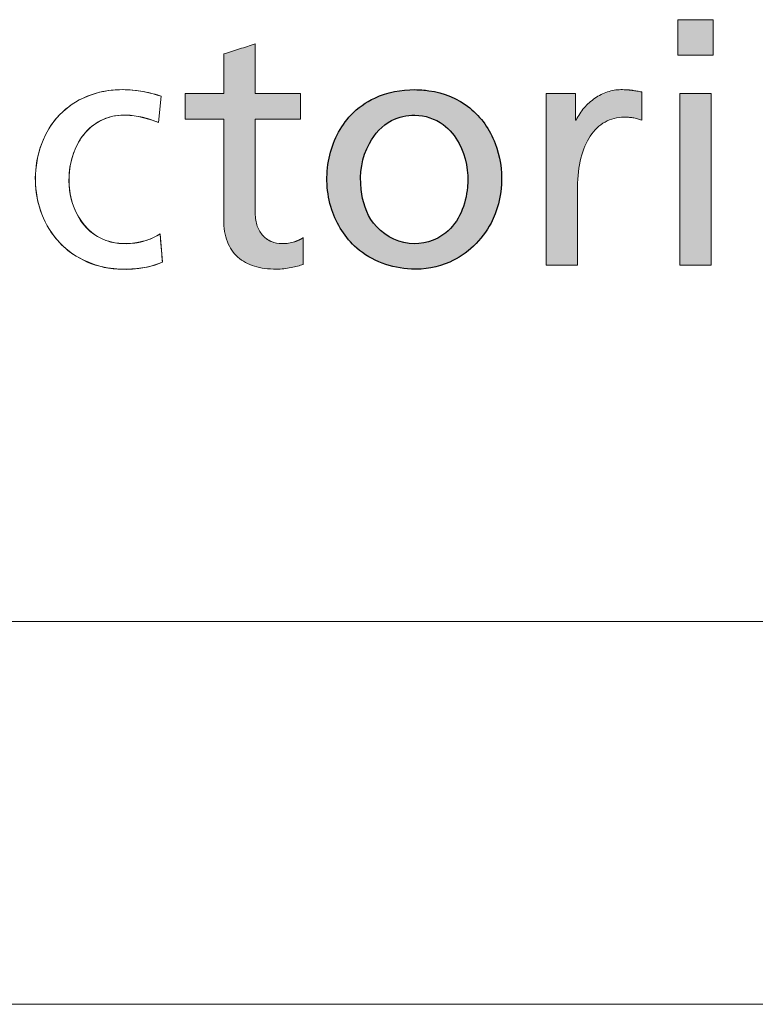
# Paper-space layout 'Hoja2' of a CAD drawing. Header units: millimetres. Extents: x 450 to 25135, y 150 to 17673.
# Tile 11 of 19: x 20676 to 20964, y 150 to 536. Entities that reach past the tile are written whole.
import ezdxf

# ---------------------------------------------------------------- set-up
doc = ezdxf.new("R2010")
doc.units = ezdxf.units.MM
doc.linetypes.add('SLD-Continua', pattern=[0])
doc.layers.add('FORMAT', color=7, linetype='SLD-Continua')

# ---------------------------------------------------------------- blocks, each defined once
blk = doc.blocks.new('Bloque1')
at = {"linetype": 'Continuous', "ltscale": 35}
for points in [[(1417.63, 167), (1403.69, 167), (1403.69, 153.04), (1417.63, 153.04)], [(1417.63, 167), (1403.69, 167), (1403.69, 153.04), (1417.63, 153.04)], [(1416.86, 138.01), (1404.48, 138.01), (1404.48, 70.79), (1416.86, 70.79)], [(1416.86, 138.01), (1404.48, 138.01), (1404.48, 70.79), (1416.86, 70.79)]]:
    blk.add_hatch(color=7, dxfattribs=at).paths.add_polyline_path(points, flags=0)
h = blk.add_hatch(color=7, dxfattribs=at)
edge = h.paths.add_edge_path(flags=0)
edge.add_spline(control_points=[(1231.15, 73.91), (1232.93, 72.32), (1235.12, 71.14), (1237.66, 70.36)], knot_values=[16, 16, 16, 16, 17, 17, 17, 17], weights=[1, 1, 1, 1], degree=3, periodic=0)
edge.add_spline(control_points=[(1237.66, 70.36), (1240.19, 69.58), (1243.08, 69.21), (1246.28, 69.21)], knot_values=[17, 17, 17, 17, 18, 18, 18, 18], weights=[1, 1, 1, 1], degree=3, periodic=0)
edge.add_arc((1246.24, 93.99), 24.79, 270.0767, 276.8647)
edge.add_spline(control_points=[(1249.21, 69.38), (1250.16, 69.49), (1251.1, 69.65), (1252, 69.83)], knot_values=[0, 0, 0, 0, 1, 1, 1, 1], weights=[1, 1, 1, 1], degree=3, periodic=0)
edge.add_spline(control_points=[(1252, 69.83), (1252.9, 70.01), (1253.75, 70.21), (1254.56, 70.42)], knot_values=[1, 1, 1, 1, 2, 2, 2, 2], weights=[1, 1, 1, 1], degree=3, periodic=0)
edge.add_spline(control_points=[(1254.56, 70.42), (1255.37, 70.63), (1256.13, 70.85), (1256.82, 71.05)], knot_values=[2, 2, 2, 2, 3, 3, 3, 3], weights=[1, 1, 1, 1], degree=3, periodic=0)
edge.add_line((1256.82, 71.05), (1256.82, 81.58))
edge.add_arc((1249.56, 92.67), 13.26, 295.495, 303.2205, ccw=False)
edge.add_spline(control_points=[(1255.26, 80.7), (1254.64, 80.4), (1254, 80.15), (1253.35, 79.95)], knot_values=[0, 0, 0, 0, 0.145933, 0.145933, 0.145933, 0.145933], weights=[1, 0.998226, 0.998226, 1], degree=3, periodic=0)
edge.add_spline(control_points=[(1253.35, 79.95), (1252.65, 79.73), (1251.88, 79.54), (1251.06, 79.42)], knot_values=[0.145933, 0.145933, 0.145933, 0.145933, 1.145933, 1.145933, 1.145933, 1.145933], weights=[1, 1, 1, 1], degree=3, periodic=0)
edge.add_spline(control_points=[(1251.06, 79.42), (1250.24, 79.29), (1249.35, 79.22), (1248.4, 79.22), (1246.98, 79.22), (1245.62, 79.48), (1244.37, 80)], knot_values=[1.145933, 1.145933, 1.145933, 1.145933, 2.145933, 2.145933, 2.145933, 3.145933, 3.145933, 3.145933, 3.145933], weights=[1, 1, 1, 1, 1, 1, 1], degree=3, periodic=0)
edge.add_arc((1248.03, 88.84), 9.57, 223.1491, 247.5061, ccw=False)
edge.add_spline(control_points=[(1241.05, 82.29), (1240.1, 83.3), (1239.33, 84.56), (1238.79, 86.05)], knot_values=[3.571043, 3.571043, 3.571043, 3.571043, 4.571043, 4.571043, 4.571043, 4.571043], weights=[1, 1, 1, 1], degree=3, periodic=0)
edge.add_spline(control_points=[(1238.79, 86.05), (1238.26, 87.54), (1237.96, 89.26), (1237.96, 91.21)], knot_values=[4.571043, 4.571043, 4.571043, 4.571043, 5.571043, 5.571043, 5.571043, 5.571043], weights=[1, 1, 1, 1], degree=3, periodic=0)
edge.add_line((1237.96, 91.21), (1237.96, 100.4))
edge.add_line((1237.96, 100.4), (1237.96, 105))
edge.add_line((1237.96, 105), (1237.96, 128))
edge.add_line((1237.96, 128), (1255.77, 128))
edge.add_line((1255.77, 128), (1255.77, 138.01))
edge.add_line((1255.77, 138.01), (1237.96, 138.01))
edge.add_line((1237.96, 138.01), (1237.96, 142.89))
edge.add_line((1237.96, 142.89), (1237.96, 157.51))
edge.add_line((1237.96, 157.51), (1234.87, 156.53))
edge.add_line((1234.87, 156.53), (1231.78, 155.54))
edge.add_line((1231.78, 155.54), (1228.68, 154.55))
edge.add_line((1228.68, 154.55), (1225.59, 153.56))
edge.add_line((1225.59, 153.56), (1225.59, 149.67))
edge.add_line((1225.59, 149.67), (1225.59, 138.01))
edge.add_line((1225.59, 138.01), (1210.44, 138.01))
edge.add_line((1210.44, 138.01), (1210.44, 128))
edge.add_line((1210.44, 128), (1225.59, 128))
edge.add_spline(control_points=[(1225.59, 128), (1225.59, 114.89), (1225.59, 101.79), (1225.59, 88.69), (1225.59, 85.33), (1226.09, 82.44), (1227.03, 79.98)], knot_values=[13, 13, 13, 13, 14, 14, 14, 15, 15, 15, 15], weights=[1, 1, 1, 1, 1, 1, 1], degree=3, periodic=0)
edge.add_spline(control_points=[(1227.03, 79.98), (1227.97, 77.53), (1229.36, 75.51), (1231.15, 73.91)], knot_values=[15, 15, 15, 15, 16, 16, 16, 16], weights=[1, 1, 1, 1], degree=3, periodic=0)
h = blk.add_hatch(color=7, dxfattribs=at)
edge = h.paths.add_edge_path(flags=0)
edge.add_spline(control_points=[(1231.15, 73.91), (1232.93, 72.32), (1235.12, 71.14), (1237.66, 70.36)], knot_values=[16, 16, 16, 16, 17, 17, 17, 17], weights=[1, 1, 1, 1], degree=3, periodic=0)
edge.add_spline(control_points=[(1237.66, 70.36), (1240.19, 69.58), (1243.08, 69.21), (1246.28, 69.21)], knot_values=[17, 17, 17, 17, 18, 18, 18, 18], weights=[1, 1, 1, 1], degree=3, periodic=0)
edge.add_arc((1246.24, 93.99), 24.79, 270.0767, 276.8647)
edge.add_spline(control_points=[(1249.21, 69.38), (1250.16, 69.49), (1251.1, 69.65), (1252, 69.83)], knot_values=[0, 0, 0, 0, 1, 1, 1, 1], weights=[1, 1, 1, 1], degree=3, periodic=0)
edge.add_spline(control_points=[(1252, 69.83), (1252.9, 70.01), (1253.75, 70.21), (1254.56, 70.42)], knot_values=[1, 1, 1, 1, 2, 2, 2, 2], weights=[1, 1, 1, 1], degree=3, periodic=0)
edge.add_spline(control_points=[(1254.56, 70.42), (1255.37, 70.63), (1256.13, 70.85), (1256.82, 71.05)], knot_values=[2, 2, 2, 2, 3, 3, 3, 3], weights=[1, 1, 1, 1], degree=3, periodic=0)
edge.add_line((1256.82, 71.05), (1256.82, 81.58))
edge.add_arc((1249.56, 92.67), 13.26, 295.495, 303.2205, ccw=False)
edge.add_spline(control_points=[(1255.26, 80.7), (1254.64, 80.4), (1254, 80.15), (1253.35, 79.95)], knot_values=[0, 0, 0, 0, 0.145933, 0.145933, 0.145933, 0.145933], weights=[1, 0.998226, 0.998226, 1], degree=3, periodic=0)
edge.add_spline(control_points=[(1253.35, 79.95), (1252.65, 79.73), (1251.88, 79.54), (1251.06, 79.42)], knot_values=[0.145933, 0.145933, 0.145933, 0.145933, 1.145933, 1.145933, 1.145933, 1.145933], weights=[1, 1, 1, 1], degree=3, periodic=0)
edge.add_spline(control_points=[(1251.06, 79.42), (1250.24, 79.29), (1249.35, 79.22), (1248.4, 79.22), (1246.98, 79.22), (1245.62, 79.48), (1244.37, 80)], knot_values=[1.145933, 1.145933, 1.145933, 1.145933, 2.145933, 2.145933, 2.145933, 3.145933, 3.145933, 3.145933, 3.145933], weights=[1, 1, 1, 1, 1, 1, 1], degree=3, periodic=0)
edge.add_arc((1248.03, 88.84), 9.57, 223.1491, 247.5061, ccw=False)
edge.add_spline(control_points=[(1241.05, 82.29), (1240.1, 83.3), (1239.33, 84.56), (1238.79, 86.05)], knot_values=[3.571043, 3.571043, 3.571043, 3.571043, 4.571043, 4.571043, 4.571043, 4.571043], weights=[1, 1, 1, 1], degree=3, periodic=0)
edge.add_spline(control_points=[(1238.79, 86.05), (1238.26, 87.54), (1237.96, 89.26), (1237.96, 91.21)], knot_values=[4.571043, 4.571043, 4.571043, 4.571043, 5.571043, 5.571043, 5.571043, 5.571043], weights=[1, 1, 1, 1], degree=3, periodic=0)
edge.add_line((1237.96, 91.21), (1237.96, 100.4))
edge.add_line((1237.96, 100.4), (1237.96, 105))
edge.add_line((1237.96, 105), (1237.96, 128))
edge.add_line((1237.96, 128), (1255.77, 128))
edge.add_line((1255.77, 128), (1255.77, 138.01))
edge.add_line((1255.77, 138.01), (1237.96, 138.01))
edge.add_line((1237.96, 138.01), (1237.96, 142.89))
edge.add_line((1237.96, 142.89), (1237.96, 157.51))
edge.add_line((1237.96, 157.51), (1234.87, 156.53))
edge.add_line((1234.87, 156.53), (1231.78, 155.54))
edge.add_line((1231.78, 155.54), (1228.68, 154.55))
edge.add_line((1228.68, 154.55), (1225.59, 153.56))
edge.add_line((1225.59, 153.56), (1225.59, 149.67))
edge.add_line((1225.59, 149.67), (1225.59, 138.01))
edge.add_line((1225.59, 138.01), (1210.44, 138.01))
edge.add_line((1210.44, 138.01), (1210.44, 128))
edge.add_line((1210.44, 128), (1225.59, 128))
edge.add_spline(control_points=[(1225.59, 128), (1225.59, 114.89), (1225.59, 101.79), (1225.59, 88.69), (1225.59, 85.33), (1226.09, 82.44), (1227.03, 79.98)], knot_values=[13, 13, 13, 13, 14, 14, 14, 15, 15, 15, 15], weights=[1, 1, 1, 1, 1, 1, 1], degree=3, periodic=0)
edge.add_spline(control_points=[(1227.03, 79.98), (1227.97, 77.53), (1229.36, 75.51), (1231.15, 73.91)], knot_values=[15, 15, 15, 15, 16, 16, 16, 16], weights=[1, 1, 1, 1], degree=3, periodic=0)
h = blk.add_hatch(color=7, dxfattribs=at)
edge = h.paths.add_edge_path(flags=0)
edge.add_spline(control_points=[(1300.62, 139.58), (1295.23, 139.6), (1285.85, 137.86), (1272.9, 128.69), (1265.2, 112.62), (1266.14, 92.79), (1277.51, 74.66), (1296.63, 67.64), (1317.08, 71.25), (1335.1, 88.31), (1336.14, 115.03), (1323.15, 133.81), (1310.04, 139.05), (1302.45, 139.57), (1300.62, 139.58)], knot_values=[0, 0, 0, 0, 0.074474, 0.127248, 0.214785, 0.308474, 0.391274, 0.497362, 0.567922, 0.671021, 0.815362, 0.894331, 0.974753, 1, 1, 1, 1], weights=[1, 1, 1, 1, 1, 1, 1, 1, 1, 1, 1, 1, 1, 1, 1], degree=3, periodic=0)
edge = h.paths.add_edge_path(flags=0)
edge.add_spline(control_points=[(1300.62, 129.58), (1304.56, 129.51), (1311.79, 127.14), (1320.11, 116.66), (1322.95, 100.63), (1315.9, 82.39), (1297.67, 77.05), (1283.15, 85.68), (1278.14, 101.78), (1280.34, 117.42), (1290.02, 127.95), (1297.44, 129.65), (1300.62, 129.58)], knot_values=[0, 0, 0, 0, 0.080851, 0.148117, 0.269406, 0.407124, 0.511209, 0.623148, 0.720084, 0.847873, 0.934722, 1, 1, 1, 1], weights=[1, 1, 1, 1, 1, 1, 1, 1, 1, 1, 1, 1, 1], degree=3, periodic=0)
h = blk.add_hatch(color=7, dxfattribs=at)
edge = h.paths.add_edge_path(flags=0)
edge.add_spline(control_points=[(1387.69, 139.02), (1387.09, 139.13), (1386.5, 139.23), (1385.88, 139.31)], knot_values=[5, 5, 5, 5, 6, 6, 6, 6], weights=[1, 1, 1, 1], degree=3, periodic=0)
edge.add_arc((1381.88, 108.51), 31.07, 82.6144, 86.3459)
edge.add_spline(control_points=[(1383.86, 139.51), (1383.13, 139.56), (1382.32, 139.58), (1381.4, 139.58), (1379.62, 139.58), (1377.84, 139.27), (1376.12, 138.69)], knot_values=[0, 0, 0, 0, 1, 1, 1, 2, 2, 2, 2], weights=[1, 1, 1, 1, 1, 1, 1], degree=3, periodic=0)
edge.add_spline(control_points=[(1376.12, 138.69), (1374.39, 138.11), (1372.74, 137.27), (1371.19, 136.21)], knot_values=[2, 2, 2, 2, 3, 3, 3, 3], weights=[1, 1, 1, 1], degree=3, periodic=0)
edge.add_spline(control_points=[(1371.19, 136.21), (1369.65, 135.14), (1368.23, 133.86), (1366.98, 132.42)], knot_values=[3, 3, 3, 3, 4, 4, 4, 4], weights=[1, 1, 1, 1], degree=3, periodic=0)
edge.add_spline(control_points=[(1366.98, 132.42), (1365.74, 130.96), (1364.67, 129.34), (1363.84, 127.59)], knot_values=[4, 4, 4, 4, 5, 5, 5, 5], weights=[1, 1, 1, 1], degree=3, periodic=0)
edge.add_line((1363.84, 127.59), (1363.6, 127.59))
edge.add_line((1363.6, 127.59), (1363.6, 138.01))
edge.add_line((1363.6, 138.01), (1352.02, 138.01))
edge.add_line((1352.02, 138.01), (1352.02, 70.79))
edge.add_line((1352.02, 70.79), (1364.38, 70.79))
edge.add_line((1364.38, 70.79), (1364.38, 101.37))
edge.add_spline(control_points=[(1364.38, 101.37), (1364.38, 105.59), (1364.83, 109.41), (1365.69, 112.77)], knot_values=[11, 11, 11, 11, 12, 12, 12, 12], weights=[1, 1, 1, 1], degree=3, periodic=0)
edge.add_spline(control_points=[(1365.69, 112.77), (1366.54, 116.13), (1367.79, 119.04), (1369.39, 121.41)], knot_values=[12, 12, 12, 12, 13, 13, 13, 13], weights=[1, 1, 1, 1], degree=3, periodic=0)
edge.add_spline(control_points=[(1369.39, 121.41), (1370.99, 123.78), (1372.94, 125.63), (1375.17, 126.88)], knot_values=[13, 13, 13, 13, 14, 14, 14, 14], weights=[1, 1, 1, 1], degree=3, periodic=0)
edge.add_spline(control_points=[(1375.17, 126.88), (1377.41, 128.13), (1379.94, 128.79), (1382.7, 128.79)], knot_values=[14, 14, 14, 14, 15, 15, 15, 15], weights=[1, 1, 1, 1], degree=3, periodic=0)
edge.add_arc((1382.7, 104.23), 24.57, 86.1657, 90.0062, ccw=False)
edge.add_spline(control_points=[(1384.34, 128.74), (1384.91, 128.7), (1385.49, 128.64), (1386.08, 128.55)], knot_values=[0, 0, 0, 0, 1, 1, 1, 1], weights=[1, 1, 1, 1], degree=3, periodic=0)
edge.add_spline(control_points=[(1386.08, 128.55), (1386.67, 128.46), (1387.26, 128.34), (1387.84, 128.18)], knot_values=[1, 1, 1, 1, 2, 2, 2, 2], weights=[1, 1, 1, 1], degree=3, periodic=0)
edge.add_spline(control_points=[(1387.84, 128.18), (1388.42, 128.02), (1389, 127.83), (1389.55, 127.59)], knot_values=[2, 2, 2, 2, 3, 3, 3, 3], weights=[1, 1, 1, 1], degree=3, periodic=0)
edge.add_line((1389.55, 127.59), (1389.55, 138.67))
edge.add_line((1389.55, 138.67), (1387.69, 139.02))
h = blk.add_hatch(color=7, dxfattribs=at)
edge = h.paths.add_edge_path(flags=0)
edge.add_spline(control_points=[(1387.69, 139.02), (1387.09, 139.13), (1386.5, 139.23), (1385.88, 139.31)], knot_values=[5, 5, 5, 5, 6, 6, 6, 6], weights=[1, 1, 1, 1], degree=3, periodic=0)
edge.add_arc((1381.88, 108.51), 31.07, 82.6144, 86.3459)
edge.add_spline(control_points=[(1383.86, 139.51), (1383.13, 139.56), (1382.32, 139.58), (1381.4, 139.58), (1379.62, 139.58), (1377.84, 139.27), (1376.12, 138.69)], knot_values=[0, 0, 0, 0, 1, 1, 1, 2, 2, 2, 2], weights=[1, 1, 1, 1, 1, 1, 1], degree=3, periodic=0)
edge.add_spline(control_points=[(1376.12, 138.69), (1374.39, 138.11), (1372.74, 137.27), (1371.19, 136.21)], knot_values=[2, 2, 2, 2, 3, 3, 3, 3], weights=[1, 1, 1, 1], degree=3, periodic=0)
edge.add_spline(control_points=[(1371.19, 136.21), (1369.65, 135.14), (1368.23, 133.86), (1366.98, 132.42)], knot_values=[3, 3, 3, 3, 4, 4, 4, 4], weights=[1, 1, 1, 1], degree=3, periodic=0)
edge.add_spline(control_points=[(1366.98, 132.42), (1365.74, 130.96), (1364.67, 129.34), (1363.84, 127.59)], knot_values=[4, 4, 4, 4, 5, 5, 5, 5], weights=[1, 1, 1, 1], degree=3, periodic=0)
edge.add_line((1363.84, 127.59), (1363.6, 127.59))
edge.add_line((1363.6, 127.59), (1363.6, 138.01))
edge.add_line((1363.6, 138.01), (1352.02, 138.01))
edge.add_line((1352.02, 138.01), (1352.02, 70.79))
edge.add_line((1352.02, 70.79), (1364.38, 70.79))
edge.add_line((1364.38, 70.79), (1364.38, 101.37))
edge.add_spline(control_points=[(1364.38, 101.37), (1364.38, 105.59), (1364.83, 109.41), (1365.69, 112.77)], knot_values=[11, 11, 11, 11, 12, 12, 12, 12], weights=[1, 1, 1, 1], degree=3, periodic=0)
edge.add_spline(control_points=[(1365.69, 112.77), (1366.54, 116.13), (1367.79, 119.04), (1369.39, 121.41)], knot_values=[12, 12, 12, 12, 13, 13, 13, 13], weights=[1, 1, 1, 1], degree=3, periodic=0)
edge.add_spline(control_points=[(1369.39, 121.41), (1370.99, 123.78), (1372.94, 125.63), (1375.17, 126.88)], knot_values=[13, 13, 13, 13, 14, 14, 14, 14], weights=[1, 1, 1, 1], degree=3, periodic=0)
edge.add_spline(control_points=[(1375.17, 126.88), (1377.41, 128.13), (1379.94, 128.79), (1382.7, 128.79)], knot_values=[14, 14, 14, 14, 15, 15, 15, 15], weights=[1, 1, 1, 1], degree=3, periodic=0)
edge.add_arc((1382.7, 104.23), 24.57, 86.1657, 90.0062, ccw=False)
edge.add_spline(control_points=[(1384.34, 128.74), (1384.91, 128.7), (1385.49, 128.64), (1386.08, 128.55)], knot_values=[0, 0, 0, 0, 1, 1, 1, 1], weights=[1, 1, 1, 1], degree=3, periodic=0)
edge.add_spline(control_points=[(1386.08, 128.55), (1386.67, 128.46), (1387.26, 128.34), (1387.84, 128.18)], knot_values=[1, 1, 1, 1, 2, 2, 2, 2], weights=[1, 1, 1, 1], degree=3, periodic=0)
edge.add_spline(control_points=[(1387.84, 128.18), (1388.42, 128.02), (1389, 127.83), (1389.55, 127.59)], knot_values=[2, 2, 2, 2, 3, 3, 3, 3], weights=[1, 1, 1, 1], degree=3, periodic=0)
edge.add_line((1389.55, 127.59), (1389.55, 138.67))
edge.add_line((1389.55, 138.67), (1387.69, 139.02))
at = {"color": 7, "linetype": 'SLD-Continua', "lineweight": 18, "ltscale": 35}
for p, q in [((1403.69, 153.04), (1403.69, 167)), ((1403.69, 167), (1417.63, 167)), ((1417.63, 167), (1417.63, 153.04)), ((1417.63, 153.04), (1403.69, 153.04)), ((1201.04, 136.97), (1199.99, 126.68)), ((1404.48, 70.79), (1404.48, 138.01)), ((1404.48, 138.01), (1416.86, 138.01)), ((1416.86, 138.01), (1416.86, 70.79)), ((1237.96, 91.21), (1237.96, 100.4)), ((1200.64, 83.03), (1201.57, 71.97)), ((1416.86, 70.79), (1404.48, 70.79))]:
    blk.add_line(p, q, dxfattribs=at)
for centre, radius, start, end in [((1382.7, 104.23), 24.57, 86.1657, 90.0062), ((1184.99, 101.93), 32.59, 223.2954, 246.689), ((1186.09, 132.71), 63.5, 269.9252, 273.1729), ((1246.24, 93.99), 24.79, 270.0767, 276.8647)]:
    blk.add_arc(centre, radius, start, end, dxfattribs=at)
at = {"color": 8, "linetype": 'Continuous', "lineweight": 0, "ltscale": 35, "true_color": 0x808080}
for points, degree in [([(1228.68, 154.55), (1227.65, 154.22), (1226.62, 153.89), (1225.59, 153.56)], 3), ([(1231.78, 155.54), (1230.74, 155.21), (1229.71, 154.88), (1228.68, 154.55)], 3), ([(1234.87, 156.53), (1233.84, 156.2), (1232.81, 155.87), (1231.78, 155.54)], 3), ([(1237.96, 157.51), (1236.93, 157.18), (1235.9, 156.86), (1234.87, 156.53)], 3), ([(1237.96, 142.89), (1237.96, 147.76), (1237.96, 152.64), (1237.96, 157.51)], 3), ([(1225.59, 153.56), (1225.59, 152.27), (1225.59, 150.97), (1225.59, 149.67)], 3), ([(1225.59, 149.67), (1225.59, 145.79), (1225.59, 141.9), (1225.59, 138.01)], 3), ([(1237.96, 138.01), (1237.96, 139.64), (1237.96, 141.26), (1237.96, 142.89)], 3), ([(1194.07, 138.82), (1192.73, 139.06), (1191.34, 139.24), (1189.97, 139.38)], 3), ([(1387.69, 139.02), (1387.09, 139.13), (1386.5, 139.23), (1385.88, 139.31)], 3), ([(1389.55, 138.67), (1388.93, 138.79), (1388.31, 138.9), (1387.69, 139.02)], 3), ([(1197.9, 137.99), (1196.71, 138.3), (1195.42, 138.58), (1194.07, 138.82)], 3), ([(1201.04, 136.97), (1200.15, 137.33), (1199.08, 137.68), (1197.9, 137.99)], 3), ([(1199.99, 126.68), (1200.34, 130.11), (1200.69, 133.54), (1201.04, 136.97)], 3), ([(1225.59, 138.01), (1220.54, 138.01), (1215.49, 138.01), (1210.44, 138.01)], 3), ([(1210.44, 138.01), (1210.44, 134.67), (1210.44, 131.34), (1210.44, 128)], 3), ([(1255.77, 138.01), (1249.84, 138.01), (1243.9, 138.01), (1237.96, 138.01)], 3), ([(1255.77, 128), (1255.77, 131.34), (1255.77, 134.67), (1255.77, 138.01)], 3), ([(1363.6, 138.01), (1359.74, 138.01), (1355.88, 138.01), (1352.02, 138.01)], 3), ([(1352.02, 138.01), (1352.02, 115.61), (1352.02, 93.2), (1352.02, 70.79)], 3), ([(1363.6, 127.59), (1363.6, 131.07), (1363.6, 134.54), (1363.6, 138.01)], 3), ([(1371.19, 136.21), (1369.65, 135.14), (1368.23, 133.86), (1366.98, 132.42)], 3), ([(1376.12, 138.69), (1374.39, 138.11), (1372.74, 137.27), (1371.19, 136.21)], 3), ([(1389.55, 127.59), (1389.55, 131.28), (1389.55, 134.98), (1389.55, 138.67)], 3), ([(1366.98, 132.42), (1365.74, 130.96), (1364.67, 129.34), (1363.84, 127.59)], 3), ([(1161.17, 129.66), (1158.17, 126.54), (1155.82, 122.78), (1154.22, 118.52)], 3), ([(1170.55, 121.79), (1172.38, 124.14), (1174.65, 126.09), (1177.33, 127.45)], 3), ([(1189.64, 129.41), (1190.72, 129.29), (1191.83, 129.12), (1192.97, 128.88)], 3), ([(1196.44, 127.97), (1197.62, 127.61), (1198.8, 127.18), (1199.99, 126.68)], 3), ([(1210.44, 128), (1215.49, 128), (1220.54, 128), (1225.59, 128)], 3), ([(1237.96, 105), (1237.96, 112.67), (1237.96, 120.33), (1237.96, 128)], 3), ([(1237.96, 128), (1243.9, 128), (1249.84, 128), (1255.77, 128)], 3), ([(1363.84, 127.59), (1363.76, 127.59), (1363.68, 127.59), (1363.6, 127.59)], 3), ([(1375.17, 126.88), (1377.41, 128.13), (1379.94, 128.79), (1382.7, 128.79)], 3), ([(1384.34, 128.74), (1384.91, 128.7), (1385.49, 128.64), (1386.08, 128.55)], 3), ([(1386.08, 128.55), (1386.67, 128.46), (1387.26, 128.34), (1387.84, 128.18)], 3), ([(1387.84, 128.18), (1388.42, 128.02), (1389, 127.83), (1389.55, 127.59)], 3), ([(1369.39, 121.41), (1370.99, 123.78), (1372.94, 125.63), (1375.17, 126.88)], 3), ([(1166.36, 113.73), (1167.3, 116.69), (1168.71, 119.44), (1170.55, 121.79)], 3), ([(1365.69, 112.77), (1366.54, 116.13), (1367.79, 119.04), (1369.39, 121.41)], 3), ([(1364.38, 101.37), (1364.38, 105.59), (1364.83, 109.41), (1365.69, 112.77)], 3), ([(1237.96, 100.4), (1237.96, 102.7), (1237.96, 105)], 2), ([(1364.38, 70.79), (1364.38, 80.99), (1364.38, 91.18), (1364.38, 101.37)], 3), ([(1170.14, 87.31), (1168.34, 89.71), (1167.04, 92.48), (1166.18, 95.4)], 3), ([(1154.26, 90.78), (1155.88, 86.57), (1158.26, 82.77), (1161.28, 79.58)], 3), ([(1238.79, 86.05), (1238.26, 87.54), (1237.96, 89.26), (1237.96, 91.21)], 3), ([(1177.1, 81.46), (1174.25, 82.89), (1171.95, 84.91), (1170.14, 87.31)], 3), ([(1241.05, 82.29), (1240.1, 83.3), (1239.33, 84.56), (1238.79, 86.05)], 3), ([(1197.54, 81.38), (1196.44, 80.9), (1195.3, 80.5), (1194.13, 80.18)], 3), ([(1200.64, 83.03), (1199.68, 82.4), (1198.64, 81.85), (1197.54, 81.38)], 3), ([(1200.87, 80.27), (1200.79, 81.19), (1200.72, 82.11), (1200.64, 83.03)], 3), ([(1256.82, 71.05), (1256.82, 74.56), (1256.82, 78.07), (1256.82, 81.58)], 3), ([(1201.1, 77.5), (1201.03, 78.42), (1200.95, 79.35), (1200.87, 80.27)], 3), ([(1201.34, 74.73), (1201.26, 75.66), (1201.18, 76.58), (1201.1, 77.5)], 3), ([(1227.03, 79.98), (1227.97, 77.53), (1229.36, 75.51), (1231.15, 73.91)], 3), ([(1253.35, 79.95), (1252.65, 79.73), (1251.88, 79.54), (1251.06, 79.42)], 3), ([(1201.57, 71.97), (1201.49, 72.89), (1201.41, 73.81), (1201.34, 74.73)], 3), ([(1231.15, 73.91), (1232.93, 72.32), (1235.12, 71.14), (1237.66, 70.36)], 3), ([(1172.1, 72), (1176.26, 70.2), (1180.94, 69.21), (1186.01, 69.21)], 3), ([(1189.61, 69.3), (1190.87, 69.38), (1192.19, 69.5), (1193.54, 69.7)], 3), ([(1193.54, 69.7), (1194.88, 69.9), (1196.25, 70.17), (1197.59, 70.54)], 3), ([(1197.59, 70.54), (1198.94, 70.91), (1200.28, 71.38), (1201.57, 71.97)], 3), ([(1237.66, 70.36), (1240.19, 69.58), (1243.08, 69.21), (1246.28, 69.21)], 3), ([(1249.21, 69.38), (1250.16, 69.49), (1251.1, 69.65), (1252, 69.83)], 3), ([(1252, 69.83), (1252.9, 70.01), (1253.75, 70.21), (1254.56, 70.42)], 3), ([(1254.56, 70.42), (1255.37, 70.63), (1256.13, 70.85), (1256.82, 71.05)], 3), ([(1352.02, 70.79), (1356.14, 70.79), (1360.26, 70.79), (1364.38, 70.79)], 3)]:
    blk.add_open_spline(points, degree=degree, dxfattribs=at)
at = {"color": 7, "linetype": 'Continuous', "lineweight": 0, "ltscale": 35}
for points, knots in [([(1201.04, 136.97), (1192.78, 139.79), (1177.7, 141.11), (1159.48, 130.33), (1150.62, 112.48), (1151.78, 91.85), (1167.68, 69.18), (1189.9, 67.06), (1201.57, 71.97)], [0, 0, 0, 0, 0.189442, 0.304437, 0.433405, 0.598153, 0.723513, 1, 1, 1, 1]), ([(1199.99, 126.68), (1194.49, 128.86), (1184.02, 131.46), (1169.39, 123.27), (1163.92, 108.58), (1165.61, 92.47), (1178.1, 76.91), (1193.98, 78.9), (1200.64, 83.03)], [0, 0, 0, 0, 0.179222, 0.292259, 0.464623, 0.607238, 0.760264, 1, 1, 1, 1])]:
    blk.add_open_spline(points, degree=3, knots=knots, dxfattribs=at)
at = {"color": 8, "linetype": 'Continuous', "lineweight": 0, "ltscale": 35, "true_color": 0x808080}
for points, knots in [([(1189.97, 139.38), (1188.61, 139.51), (1187.26, 139.58), (1186.01, 139.58), (1180.87, 139.58), (1176.16, 138.66), (1167.81, 135.26), (1164.17, 132.78), (1161.17, 129.66)], [16.091643, 16.091643, 16.091643, 16.091643, 17.091643, 17.091643, 17.091643, 18.091643, 18.091643, 19.091643, 19.091643, 19.091643, 19.091643]), ([(1383.86, 139.51), (1383.13, 139.56), (1382.32, 139.58), (1381.4, 139.58), (1379.62, 139.58), (1377.84, 139.27), (1376.12, 138.69)], [0, 0, 0, 0, 1, 1, 1, 2, 2, 2, 2]), ([(1177.33, 127.45), (1180, 128.81), (1183.08, 129.59), (1186.54, 129.59), (1187.53, 129.59), (1188.57, 129.53), (1189.64, 129.41)], [8, 8, 8, 8, 9, 9, 9, 10, 10, 10, 10]), ([(1225.59, 128), (1225.59, 114.89), (1225.59, 101.79), (1225.59, 88.69), (1225.59, 85.33), (1226.09, 82.44), (1227.03, 79.98)], [13, 13, 13, 13, 14, 14, 14, 15, 15, 15, 15]), ([(1154.22, 118.52), (1152.61, 114.26), (1151.76, 109.51), (1151.76, 104.39), (1151.76, 99.58), (1152.63, 94.98), (1154.26, 90.78)], [20.091643, 20.091643, 20.091643, 20.091643, 21.091643, 21.091643, 21.091643, 22.091643, 22.091643, 22.091643, 22.091643]), ([(1166.18, 95.4), (1165.33, 98.32), (1164.93, 101.39), (1164.93, 104.39), (1164.93, 107.59), (1165.41, 110.77), (1166.36, 113.73)], [4, 4, 4, 4, 5, 5, 5, 6, 6, 6, 6]), ([(1190.66, 79.46), (1189.51, 79.3), (1188.39, 79.22), (1187.33, 79.22), (1183.34, 79.22), (1179.95, 80.04), (1177.1, 81.46)], [0, 0, 0, 0, 1, 1, 1, 2, 2, 2, 2]), ([(1251.06, 79.42), (1250.24, 79.29), (1249.35, 79.22), (1248.4, 79.22), (1246.98, 79.22), (1245.62, 79.48), (1244.37, 80)], [1.145933, 1.145933, 1.145933, 1.145933, 2.145933, 2.145933, 2.145933, 3.145933, 3.145933, 3.145933, 3.145933])]:
    blk.add_open_spline(points, degree=3, knots=knots, dxfattribs=at)
for points, weights in [([(1385.88, 139.31), (1385.21, 139.4), (1384.53, 139.47), (1383.86, 139.51)], [1, 0.999646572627, 0.999646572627, 1]), ([(1192.97, 128.88), (1194.14, 128.63), (1195.3, 128.32), (1196.44, 127.97)], [1, 0.999300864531, 0.999300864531, 1]), ([(1244.37, 80), (1243.11, 80.52), (1241.98, 81.3), (1241.05, 82.29)], [1, 0.984996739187, 0.984996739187, 1]), ([(1256.82, 81.58), (1256.32, 81.25), (1255.8, 80.96), (1255.26, 80.7)], [1, 0.99848548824, 0.99848548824, 1]), ([(1194.13, 80.18), (1192.99, 79.87), (1191.83, 79.62), (1190.66, 79.46)], [1, 0.998576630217, 0.998576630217, 1]), ([(1255.26, 80.7), (1254.64, 80.4), (1254, 80.15), (1253.35, 79.95)], [1, 0.998226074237, 0.998226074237, 1])]:
    blk.add_rational_spline(points, weights, degree=3, dxfattribs=at)
at = {"layer": 'FORMAT', "color": 7, "ltscale": 35}
for points, knots in [([(1300.62, 139.58), (1295.23, 139.6), (1285.85, 137.86), (1272.9, 128.69), (1265.2, 112.62), (1266.14, 92.79), (1277.51, 74.66), (1296.63, 67.64), (1317.08, 71.25), (1335.1, 88.31), (1336.14, 115.03), (1323.15, 133.81), (1310.04, 139.05), (1302.45, 139.57), (1300.62, 139.58)], [0, 0, 0, 0, 0.074474, 0.127248, 0.214785, 0.308474, 0.391274, 0.497362, 0.567922, 0.671021, 0.815362, 0.894331, 0.974753, 1, 1, 1, 1]), ([(1300.62, 129.58), (1297.44, 129.65), (1290.02, 127.95), (1280.34, 117.42), (1278.14, 101.78), (1283.15, 85.68), (1297.67, 77.05), (1315.9, 82.39), (1322.95, 100.63), (1320.11, 116.66), (1311.79, 127.14), (1304.56, 129.51), (1300.62, 129.58)], [0, 0, 0, 0, 0.065278, 0.152127, 0.279916, 0.376852, 0.488791, 0.592876, 0.730594, 0.851883, 0.919149, 1, 1, 1, 1])]:
    blk.add_open_spline(points, degree=3, knots=knots, dxfattribs=at)

psp = doc.layouts.new('Hoja2')

# ---------------------------------------------------------------- linework, layer by layer
at = {"color": 7, "linetype": 'SLD-Continua', "lineweight": 18, "ltscale": 30}
for p, q in [((24930, 300), (600, 300)), ((19530, 300), (24930, 300)), ((25080, 150), (450, 150))]:
    psp.add_line(p, q, dxfattribs=at)

# ---------------------------------------------------------------- block references
at = {"color": 7, "linetype": 'Continuous', "ltscale": 30}
psp.add_blockref('Bloque1', (19530.289, 368.939), dxfattribs=at)

doc.saveas('drawing.dxf')
